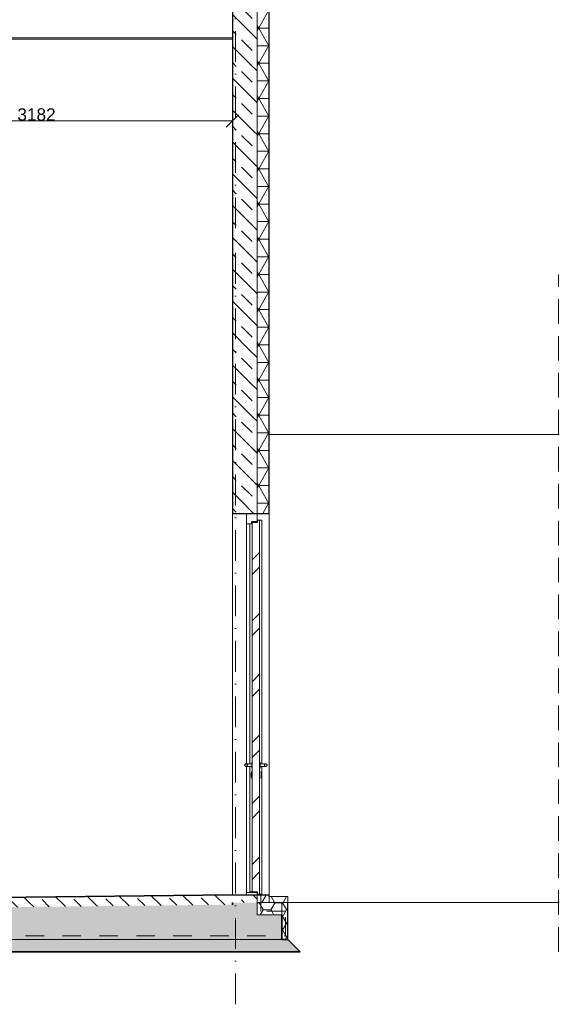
# Model space of a CAD drawing. Header units: millimetres. Extents: x -3176 to 162662, y -36434 to 57907.
# Tile 50 of 155: x 92401 to 96784, y -2927 to 5069. Entities that reach past the tile are written whole.
import ezdxf

# ---------------------------------------------------------------- set-up
doc = ezdxf.new("R2010")
doc.units = ezdxf.units.MM
for name, pattern in [('1-Sheet - 32170-CIV-6170-DW-2035-015-02 - PRZEKROJE A-A - B-B$0$A_Dash_1_5mm', [30, 15, -15]), ('1-Sheet - 32170-CIV-6170-DW-2035-015-02 - PRZEKROJE A-A - B-B$0$A_Dash_Dot_2_5mm_Axis', [45, 25, -10, 0, -10]), ('1-Sheet - 32170-CIV-6170-DW-2035-015-02 - PRZEKROJE A-A - B-B$0$A_Hidden_2_0mm', [30, 20, -10])]:
    doc.linetypes.add(name, pattern=pattern)
doc.layers.get('0').update_dxf_attribs({"lineweight": 5})
for name, color, linetype, lineweight in [('!UG_kształtki', 10, 'Continuous', 30), ('!UG_Pomocnicza', 7, 'Continuous', 5), ('1-Sheet - 32170-CIV-6170-DW-2035-015-02 - PRZEKROJE A-A - B-B$0$A-DETL', 8, 'Continuous', 0), ('1-Sheet - 32170-CIV-6170-DW-2035-015-02 - PRZEKROJE A-A - B-B$0$A-DETL-GENF', 8, 'Continuous', 0), ('1-Sheet - 32170-CIV-6170-DW-2035-015-02 - PRZEKROJE A-A - B-B$0$A-DETL-THIN', 8, 'Continuous', 0), ('1-Sheet - 32170-CIV-6170-DW-2035-015-02 - PRZEKROJE A-A - B-B$0$A-DOOR', 8, 'Continuous', 0), ('1-Sheet - 32170-CIV-6170-DW-2035-015-02 - PRZEKROJE A-A - B-B$0$A-FLOR', 8, 'Continuous', 0), ('1-Sheet - 32170-CIV-6170-DW-2035-015-02 - PRZEKROJE A-A - B-B$0$A-FLOR-MCUT', 8, 'Continuous', 0), ('1-Sheet - 32170-CIV-6170-DW-2035-015-02 - PRZEKROJE A-A - B-B$0$A-FLOR-PATT', 8, 'Continuous', 0), ('1-Sheet - 32170-CIV-6170-DW-2035-015-02 - PRZEKROJE A-A - B-B$0$A-WALL', 8, 'Continuous', 0), ('1-Sheet - 32170-CIV-6170-DW-2035-015-02 - PRZEKROJE A-A - B-B$0$A-WALL-PATT', 8, 'Continuous', 0), ('1-Sheet - 32170-CIV-6170-DW-2035-015-02 - PRZEKROJE A-A - B-B$0$G-ANNO-TEXT', 8, 'Continuous', 0), ('1-Sheet - 32170-CIV-6170-DW-2035-015-02 - PRZEKROJE A-A - B-B$0$S-BEAM', 8, 'Continuous', 0), ('1-Sheet - 32170-CIV-6170-DW-2035-015-02 - PRZEKROJE A-A - B-B$0$S-GRID', 8, 'Continuous', 0)]:
    doc.layers.add(name, color=color, linetype=linetype, lineweight=lineweight)
doc.styles.add('1-Sheet - 32170-CIV-6170-DW-2035-015-02 - PRZEKROJE A-A - B-B$0$Arial_1', font='arial.ttf', dxfattribs={"height": 18})
doc.styles.get("Standard").update_dxf_attribs({"font": 'arial.ttf'})
doc.dimstyles.get("Standard").update_dxf_attribs({"dimtxt": 100, "dimasz": 100, "dimexe": 0.18, "dimexo": 2, "dimgap": 0.09, "dimtad": 1, "dimdec": 0, "dimzin": 0, "dimdsep": 46, "dimtxsty": 'Standard', "dimblk": 'OBLIQUE', "dimcen": 0, "dimdle": 0.5, "dimclrd": 256, "dimclrt": 256, "dimadec": 0, "dimazin": 0, "dimtfac": 1, "dimtdec": 0, "dimtofl": 0, "dimtmove": 1, "dimatfit": 3, "dimldrblk": 'OBLIQUE', "dimfxl": 1, "dimtfillclr": 256, "dimtolj": 1, "dimtzin": 0, "dimlwd": -1, "dimarcsym": 0})
pattern_1 = [(315, (17476.58, 400), (12.93157, 12.93157), [12.192, -6.096]), (315, (17489.787, 400), (12.93157, 12.93157), [20.32, 0, 0, 0])]
pattern_2 = [(0, (17476.58, 400), (0, 14.287), []), (60, (17476.58, 400), (-12.372905, 7.1435), []), (120, (17476.58, 400), (-12.372905, -7.1435), [])]
pattern_3 = [(45, (17476.579, 400.0004), (-0.000707, 11.22532), [7.938, -7.938])]
pattern_4 = [(0, (17476.5793, 400), (9.525, 5.499), [6.35, -12.7]), (120, (17476.5793, 400), (-9.5247737, 5.499392), [6.35, -12.7]), (60, (17476.5793, 400), (0.0002263, 10.998392), [0, -12.7, 6.35, 0])]

# ---------------------------------------------------------------- blocks, each defined once
blk = doc.blocks.new('_OBLIQUE')
at = {"color": 0, "linetype": 'ByBlock'}
blk.add_line((-0.5, -0.5), (0.5, 0.5), dxfattribs=at)
blk = doc.blocks.new('*D41')
at = {"layer": '!UG_Pomocnicza', "transparency": 16777216}
blk.add_line((90946.1, 4246.9), (94129.1, 4246.9), dxfattribs=at)
at = {"layer": '!UG_Pomocnicza', "color": 0, "lineweight": -2, "transparency": 16777216}
for p, q in [((90946.6, -245.7), (90946.6, 4247.1)), ((94128.6, 4248.9), (94128.6, 4247.1))]:
    blk.add_line(p, q, dxfattribs=at)
at = {"layer": 'Defpoints', "color": 0, "transparency": 16777216}
for p in [(94128.6, 4246.9), (94128.6, 4246.9), (90946.6, -247.7)]:
    blk.add_point(p, dxfattribs=at)
at = {"layer": '!UG_Pomocnicza', "transparency": 16777216, "xscale": 100, "yscale": 100, "zscale": 100, "rotation": 180}
blk.add_blockref('_OBLIQUE', (90946.6, 4246.9), dxfattribs=at)
at = {"layer": '!UG_Pomocnicza', "transparency": 16777216, "xscale": 100, "yscale": 100, "zscale": 100}
blk.add_blockref('_OBLIQUE', (94128.6, 4246.9), dxfattribs=at)
at = {"layer": '!UG_Pomocnicza', "transparency": 16777216, "insert": (92537.6, 4298.1), "char_height": 100, "attachment_point": 5}
blk.add_mtext('\\A1;3182', dxfattribs=at)
blk = doc.blocks.new('1-Sheet - 32170-CIV-6170-DW-2035-015-02 - PRZEKROJE A-A - B-B$0$1_6PL ASSA ABLOY - DL 1_3_2 DRAGON_ double-leaf_ C-shaped frame_HardwareSet 3D_0001 - OTWOR_350x310-1167037-B2_SC_BB - Dep_PW')
at = {"layer": '1-Sheet - 32170-CIV-6170-DW-2035-015-02 - PRZEKROJE A-A - B-B$0$A-DOOR'}
h = blk.add_hatch(dxfattribs=at)
h.set_pattern_fill('FP_30', color=256, style=0, pattern_type=2)
h.set_pattern_definition([(45, (8523.222, 400), (-24.74874, 24.74874), []), (45, (8523.222, 437.5), (-24.74874, 24.74874), [])])
h.paths.add_polyline_path([(479.81, -203.2), (481.6, -203.2), (481.6, 100.35), (479.8, 100.35), (479.8, 98.7), (475.6, 98.7), (475.6, -201.4), (479.8, -201.4), (479.8, -203.2)])
at = {"layer": '1-Sheet - 32170-CIV-6170-DW-2035-015-02 - PRZEKROJE A-A - B-B$0$A-DOOR', "lineweight": 18}
for p, q in [((471, 105.8), (471, 97.5)), ((479.5, 105.8), (471, 105.8)), ((479.5, 99.3), (479.5, 105.8)), ((471, 97.5), (474.9, 97.5)), ((474.9, 97.5), (474.9, 99.3)), ((474.9, 99.3), (479.5, 99.3)), ((479.8, 98.7), (475.6, 98.7)), ((475.6, 98.7), (475.6, -201.4)), ((481.6, 100.35), (479.8, 100.35)), ((479.8, 100.35), (479.8, 98.7)), ((481.6, -203.2), (481.6, 100.35)), ((479.5, -202), (471, -202)), ((471, -202), (471, -204)), ((471, -204), (479.5, -204)), ((475.6, -201.4), (479.8, -201.4)), ((479.5, -204), (479.5, -202)), ((479.8, -201.4), (479.8, -203.2)), ((479.8, -203.2), (481.6, -203.2))]:
    blk.add_line(p, q, dxfattribs=at)
at = {"layer": '1-Sheet - 32170-CIV-6170-DW-2035-015-02 - PRZEKROJE A-A - B-B$0$A-DOOR'}
for p, q in [((471, -97.53), (471, 97.5)), ((473.7, 97.5), (473.7, -97.53)), ((474.9, 97.5), (475.6, 97.5)), ((479.5, 99.3), (479.5, 98.7)), ((481.6, 100.35), (483.5, 100.35)), ((483.5, 100.35), (483.5, -97.53)), ((471, -202), (471, -99.47)), ((475.2, -97.5), (472.1, -97.5)), ((472.1, -99.5), (475.2, -99.5)), ((473.7, -99.47), (473.7, -201.4)), ((475.6, -103.9), (475.15, -103.9)), ((475.15, -106.5), (475.15, -103.9)), ((475.6, -96), (475.2, -96)), ((475.2, -96), (475.2, -98.5)), ((475.2, -98.5), (475.2, -101)), ((475.2, -101), (475.6, -101)), ((482, -96), (481.6, -96)), ((481.6, -101), (482, -101)), ((481.9, -103.9), (481.6, -103.9)), ((483.18, -104.28), (481.9, -103.9)), ((481.9, -103.9), (481.9, -106.5)), ((482, -98.5), (482, -96)), ((485.1, -97.5), (482, -97.5)), ((482, -101), (482, -98.5)), ((482, -99.5), (485.1, -99.5)), ((483.5, -99.47), (483.5, -203.2)), ((474.86, -106.37), (474.73, -106.37)), ((474.86, -106.4), (474.73, -106.4)), ((475.15, -109.1), (475.15, -106.5)), ((475.15, -109.1), (475.6, -109.1)), ((481.6, -109.1), (481.9, -109.1)), ((481.9, -106.5), (481.9, -109.1)), ((481.9, -109.1), (483.18, -108.72)), ((483.25, -105), (483.25, -105.5)), ((483.25, -105.5), (483.25, -106)), ((475.6, -201.4), (473.7, -201.4)), ((474.9, -201.4), (474.9, -202)), ((479.5, -201.4), (479.5, -202)), ((483.5, -203.2), (481.6, -203.2))]:
    blk.add_line(p, q, dxfattribs=at)
at = {"layer": '1-Sheet - 32170-CIV-6170-DW-2035-015-02 - PRZEKROJE A-A - B-B$0$A-DOOR', "flags": 128}
for points in [[(469.4, -98.5), (469.4, -98.46), (469.41, -98.42), (469.41, -98.38), (469.41, -98.34), (469.42, -98.3), (469.43, -98.26), (469.44, -98.22), (469.45, -98.19), (469.47, -98.15), (469.48, -98.11), (469.5, -98.07)], [(469.49, -98.9), (469.47, -98.86), (469.46, -98.82), (469.44, -98.79), (469.43, -98.75), (469.42, -98.71), (469.42, -98.67), (469.41, -98.63), (469.41, -98.59), (469.4, -98.55), (469.4, -98.51), (469.4, -98.5)], [(469.9, -97.64), (469.93, -97.62), (469.97, -97.6), (470, -97.58), (470.04, -97.57), (470.08, -97.55)], [(470.09, -99.45), (470.05, -99.44), (470.01, -99.42), (469.98, -99.4), (469.94, -99.39), (469.9, -99.37)], [(470.4, -99.5), (470.36, -99.5), (470.32, -99.5)], [(470.6, -97.5), (470.57, -97.5), (470.53, -97.5), (470.5, -97.5), (470.47, -97.5), (470.45, -97.5), (470.43, -97.5), (470.42, -97.5), (470.41, -97.5), (470.4, -97.5), (470.4, -97.5)], [(472.1, -99.5), (472.03, -99.5), (471.97, -99.5), (471.9, -99.5), (471.83, -99.5), (471.76, -99.5), (471.7, -99.5), (471.63, -99.5), (471.57, -99.5), (471.5, -99.5), (471.44, -99.5), (471.38, -99.5), (471.32, -99.5), (471.26, -99.5), (471.2, -99.5), (471.14, -99.5), (471.09, -99.5), (471.03, -99.5), (470.98, -99.5), (470.93, -99.5), (470.88, -99.5), (470.84, -99.5), (470.79, -99.5), (470.75, -99.5), (470.71, -99.5), (470.67, -99.5), (470.64, -99.5), (470.6, -99.5), (470.57, -99.5), (470.54, -99.5), (470.52, -99.5), (470.49, -99.5), (470.47, -99.5), (470.46, -99.5), (470.44, -99.5), (470.43, -99.5), (470.42, -99.5), (470.41, -99.5), (470.4, -99.5), (470.4, -99.5)], [(470.4, -99.5), (470.4, -99.5), (470.41, -99.5), (470.42, -99.5), (470.44, -99.5), (470.46, -99.5), (470.48, -99.5), (470.51, -99.5), (470.54, -99.5), (470.57, -99.5), (470.6, -99.5)], [(470.41, -97.5), (470.41, -97.5), (470.42, -97.5), (470.44, -97.5), (470.45, -97.5), (470.47, -97.5), (470.49, -97.5), (470.51, -97.5), (470.54, -97.5), (470.56, -97.5), (470.59, -97.5), (470.63, -97.5), (470.66, -97.5), (470.7, -97.5), (470.74, -97.5), (470.78, -97.5), (470.82, -97.5), (470.87, -97.5), (470.92, -97.5), (470.97, -97.5), (471.02, -97.5), (471.07, -97.5), (471.13, -97.5), (471.18, -97.5), (471.24, -97.5), (471.3, -97.5), (471.36, -97.5), (471.42, -97.5), (471.49, -97.5), (471.55, -97.5), (471.61, -97.5), (471.68, -97.5), (471.75, -97.5), (471.81, -97.5), (471.88, -97.5), (471.95, -97.5), (472.02, -97.5), (472.08, -97.5), (472.1, -97.5)], [(474.9, -104.83), (474.98, -104.48), (475.07, -104.15), (475.15, -103.9)], [(485.1, -97.5), (485.17, -97.5), (485.24, -97.5), (485.31, -97.5), (485.37, -97.5), (485.44, -97.5), (485.51, -97.5), (485.57, -97.5), (485.64, -97.5), (485.7, -97.5), (485.76, -97.5), (485.83, -97.5), (485.89, -97.5), (485.95, -97.5), (486, -97.5), (486.06, -97.5), (486.12, -97.5), (486.17, -97.5), (486.22, -97.5), (486.27, -97.5), (486.32, -97.5), (486.37, -97.5), (486.41, -97.5), (486.45, -97.5), (486.49, -97.5), (486.53, -97.5), (486.57, -97.5), (486.6, -97.5), (486.63, -97.5), (486.66, -97.5), (486.69, -97.5), (486.71, -97.5), (486.73, -97.5), (486.75, -97.5), (486.76, -97.5), (486.78, -97.5), (486.79, -97.5), (486.79, -97.5), (486.8, -97.5), (486.8, -97.5)], [(486.8, -99.5), (486.79, -99.5), (486.78, -99.5), (486.77, -99.5), (486.75, -99.5), (486.74, -99.5), (486.72, -99.5), (486.69, -99.5), (486.67, -99.5), (486.64, -99.5), (486.61, -99.5), (486.58, -99.5), (486.54, -99.5), (486.5, -99.5), (486.47, -99.5), (486.42, -99.5), (486.38, -99.5), (486.33, -99.5), (486.29, -99.5), (486.24, -99.5), (486.18, -99.5), (486.13, -99.5), (486.08, -99.5), (486.02, -99.5), (485.96, -99.5), (485.9, -99.5), (485.84, -99.5), (485.78, -99.5), (485.72, -99.5), (485.65, -99.5), (485.59, -99.5), (485.52, -99.5), (485.46, -99.5), (485.39, -99.5), (485.32, -99.5), (485.26, -99.5), (485.19, -99.5), (485.12, -99.5), (485.1, -99.5)], [(486.8, -97.5), (486.8, -97.5), (486.79, -97.5), (486.78, -97.5), (486.77, -97.5), (486.75, -97.5), (486.72, -97.5), (486.7, -97.5), (486.66, -97.5), (486.63, -97.5), (486.6, -97.5)], [(486.6, -99.5), (486.64, -99.5), (486.67, -99.5), (486.7, -99.5), (486.73, -99.5), (486.75, -99.5), (486.77, -99.5), (486.79, -99.5), (486.8, -99.5), (486.8, -99.5), (486.8, -99.5)], [(486.8, -97.5), (486.84, -97.5), (486.88, -97.5)], [(487.12, -97.55), (487.15, -97.56), (487.19, -97.58), (487.23, -97.6), (487.26, -97.61), (487.3, -97.63)], [(487.31, -99.36), (487.27, -99.38), (487.24, -99.4), (487.2, -99.42), (487.16, -99.43), (487.13, -99.45)], [(487.8, -98.5), (487.8, -98.54), (487.8, -98.58), (487.79, -98.62), (487.79, -98.66), (487.78, -98.7), (487.77, -98.74), (487.76, -98.78), (487.75, -98.81), (487.74, -98.85), (487.72, -98.89), (487.71, -98.93)], [(487.72, -98.1), (487.73, -98.14), (487.75, -98.18), (487.76, -98.21), (487.77, -98.25), (487.78, -98.29), (487.79, -98.33), (487.79, -98.37), (487.8, -98.41), (487.8, -98.45), (487.8, -98.49), (487.8, -98.5)], [(474.7, -106.5), (474.72, -106.15), (474.74, -105.8), (474.79, -105.45), (474.84, -105.11), (474.89, -104.88)], [(474.89, -108.12), (474.82, -107.78), (474.77, -107.44), (474.73, -107.09), (474.71, -106.74), (474.7, -106.5)], [(475.15, -109.1), (475.05, -108.77), (474.96, -108.43), (474.9, -108.17)], [(483.18, -104.28), (483.18, -104.28), (483.19, -104.28), (483.19, -104.28), (483.2, -104.28), (483.2, -104.29), (483.2, -104.29), (483.21, -104.29), (483.21, -104.29), (483.21, -104.29), (483.22, -104.3), (483.22, -104.3), (483.22, -104.3), (483.22, -104.31), (483.23, -104.31), (483.23, -104.31), (483.23, -104.31), (483.23, -104.32), (483.24, -104.32), (483.24, -104.32), (483.24, -104.33), (483.24, -104.33), (483.24, -104.34), (483.25, -104.34), (483.25, -104.34), (483.25, -104.35), (483.25, -104.35), (483.25, -104.35), (483.25, -104.36), (483.25, -104.36), (483.25, -104.37), (483.25, -104.37), (483.25, -104.37), (483.25, -104.37)], [(483.25, -108.63), (483.25, -108.63), (483.25, -108.63), (483.25, -108.64), (483.25, -108.64), (483.25, -108.65), (483.25, -108.65), (483.25, -108.65), (483.25, -108.66), (483.25, -108.66), (483.24, -108.66), (483.24, -108.67), (483.24, -108.67), (483.24, -108.68), (483.24, -108.68), (483.23, -108.68), (483.23, -108.69), (483.23, -108.69), (483.23, -108.69), (483.22, -108.69), (483.22, -108.7), (483.22, -108.7), (483.22, -108.7), (483.21, -108.7), (483.21, -108.71), (483.21, -108.71), (483.2, -108.71), (483.2, -108.71), (483.2, -108.72), (483.19, -108.72), (483.19, -108.72), (483.18, -108.72), (483.18, -108.72), (483.18, -108.72)], [(483.25, -106.5), (483.25, -106.42), (483.25, -106.33), (483.25, -106.25), (483.25, -106.16), (483.25, -106.08), (483.25, -105.99), (483.25, -105.91), (483.25, -105.83), (483.25, -105.75), (483.25, -105.67), (483.25, -105.59), (483.25, -105.52), (483.25, -105.44), (483.25, -105.37), (483.25, -105.3), (483.25, -105.23), (483.25, -105.16), (483.25, -105.1), (483.25, -105.04), (483.25, -104.98), (483.25, -104.92), (483.25, -104.86), (483.25, -104.81), (483.25, -104.76), (483.25, -104.71), (483.25, -104.67), (483.25, -104.63), (483.25, -104.59), (483.25, -104.55), (483.25, -104.52), (483.25, -104.49), (483.25, -104.46), (483.25, -104.44), (483.25, -104.42), (483.25, -104.41), (483.25, -104.39), (483.25, -104.38), (483.25, -104.38), (483.25, -104.37)], [(483.25, -104.37), (483.25, -104.38), (483.25, -104.38), (483.25, -104.39), (483.25, -104.4), (483.25, -104.42), (483.25, -104.44), (483.25, -104.46), (483.25, -104.48), (483.25, -104.51), (483.25, -104.54), (483.25, -104.58), (483.25, -104.61), (483.25, -104.66), (483.25, -104.7), (483.25, -104.75), (483.25, -104.8), (483.25, -104.85), (483.25, -104.9), (483.25, -104.96), (483.25, -105.02), (483.25, -105.08), (483.25, -105.15), (483.25, -105.21)], [(483.25, -105.73), (483.25, -105.81), (483.25, -105.89), (483.25, -105.97), (483.25, -106.06), (483.25, -106.14), (483.25, -106.22), (483.25, -106.31), (483.25, -106.39), (483.25, -106.48), (483.25, -106.5)], [(483.25, -106.5), (483.25, -106.58), (483.25, -106.67), (483.25, -106.75), (483.25, -106.84), (483.25, -106.92), (483.25, -107.01), (483.25, -107.09), (483.25, -107.17), (483.25, -107.25), (483.25, -107.33), (483.25, -107.41), (483.25, -107.48), (483.25, -107.56), (483.25, -107.63), (483.25, -107.7), (483.25, -107.77), (483.25, -107.84), (483.25, -107.9), (483.25, -107.96), (483.25, -108.02), (483.25, -108.08), (483.25, -108.14), (483.25, -108.19), (483.25, -108.24), (483.25, -108.29), (483.25, -108.33), (483.25, -108.37), (483.25, -108.41), (483.25, -108.45), (483.25, -108.48), (483.25, -108.51), (483.25, -108.54), (483.25, -108.56), (483.25, -108.58), (483.25, -108.59), (483.25, -108.61), (483.25, -108.62), (483.25, -108.62), (483.25, -108.63)], [(483.25, -108.63), (483.25, -108.62), (483.25, -108.62), (483.25, -108.61), (483.25, -108.6), (483.25, -108.58), (483.25, -108.56), (483.25, -108.54), (483.25, -108.52), (483.25, -108.49), (483.25, -108.46), (483.25, -108.42), (483.25, -108.39), (483.25, -108.34), (483.25, -108.3), (483.25, -108.25), (483.25, -108.2), (483.25, -108.15), (483.25, -108.1), (483.25, -108.04), (483.25, -107.98), (483.25, -107.92), (483.25, -107.85), (483.25, -107.79), (483.25, -107.72), (483.25, -107.65), (483.25, -107.58), (483.25, -107.5), (483.25, -107.43), (483.25, -107.35), (483.25, -107.27), (483.25, -107.19), (483.25, -107.11), (483.25, -107.03), (483.25, -106.94), (483.25, -106.86), (483.25, -106.78), (483.25, -106.69), (483.25, -106.61), (483.25, -106.52), (483.25, -106.5)]]:
    blk.add_lwpolyline(points, dxfattribs=at)
at = {"layer": '1-Sheet - 32170-CIV-6170-DW-2035-015-02 - PRZEKROJE A-A - B-B$0$A-DOOR', "lineweight": 18, "flags": 128}
for points in [[(471.75, -98.5), (471.67, -98.15), (471.45, -97.85), (471.16, -97.64), (470.81, -97.52), (470.45, -97.51), (470.1, -97.62), (469.81, -97.84), (469.62, -98.14), (469.55, -98.5)], [(469.55, -98.5), (469.62, -98.86), (469.81, -99.16), (470.1, -99.38), (470.45, -99.49), (470.81, -99.48), (471.16, -99.36), (471.45, -99.15), (471.67, -98.85), (471.75, -98.5)], [(487.66, -98.5), (487.59, -98.14), (487.39, -97.84), (487.1, -97.62), (486.75, -97.51), (486.39, -97.52), (486.04, -97.64), (485.75, -97.85), (485.54, -98.15), (485.46, -98.5)], [(485.46, -98.5), (485.54, -98.85), (485.75, -99.15), (486.04, -99.36), (486.39, -99.48), (486.75, -99.49), (487.1, -99.38), (487.39, -99.16), (487.59, -98.86), (487.66, -98.5)]]:
    blk.add_lwpolyline(points, dxfattribs=at)
at = {"layer": '1-Sheet - 32170-CIV-6170-DW-2035-015-02 - PRZEKROJE A-A - B-B$0$A-DOOR'}
for centre, radius, start, end in [((481.15, -106.5), 6.43, 178.88015, 179.99809), ((481.3, -106.5), 6.57, 179.12711, 179.99927)]:
    blk.add_arc(centre, radius, start, end, dxfattribs=at)
for points in [[(474.82, -107.65), (474.79, -107.46), (474.74, -107.07), (474.73, -106.69), (474.72, -106.5)], [(474.73, -106.5), (474.73, -106.69), (474.74, -107.07), (474.79, -107.46), (474.82, -107.65)]]:
    blk.add_open_spline(points, degree=3, dxfattribs=at)
for points, knots in [([(474.89, -104.86), (474.9, -104.81), (474.9, -104.81), (474.88, -104.95), (474.87, -105.11), (474.85, -105.31), (474.82, -105.54), (474.8, -105.79), (474.76, -106.1), (474.74, -106.3), (474.73, -106.4)], [-0.5555556, -0.5555556, -0.5555556, -0.5555556, -0.4444444, -0.3888889, -0.3333333, -0.2777778, -0.2222222, -0.1666667, -0.1111111, 0, 0, 0, 0]), ([(474.73, -106.37), (474.73, -106.33), (474.74, -106.22), (474.77, -106.02), (474.79, -105.8), (474.82, -105.56), (474.84, -105.34), (474.86, -105.15), (474.87, -104.99), (474.89, -104.86), (474.89, -104.86), (474.88, -104.91)], [-1, -1, -1, -1, -0.9444444, -0.8888889, -0.8333333, -0.7777778, -0.7222222, -0.6666667, -0.6111111, -0.5555556, -0.4444444, -0.4444444, -0.4444444, -0.4444444]), ([(474.82, -107.65), (474.83, -107.74), (474.85, -107.85), (474.87, -107.97), (474.88, -108.04), (474.89, -108.12), (474.9, -108.18), (474.9, -108.18), (474.89, -108.11), (474.87, -107.99), (474.85, -107.89), (474.85, -107.83)], [-1, -1, -1, -1, -0.8333333, -0.7916667, -0.75, -0.6666667, -0.5555556, -0.4444444, -0.3333333, -0.2222222, -0.1111111, -0.1111111, -0.1111111, -0.1111111]), ([(474.84, -107.81), (474.84, -107.84), (474.85, -107.88), (474.86, -107.94), (474.87, -108), (474.88, -108.07), (474.89, -108.13), (474.89, -108.13), (474.88, -108.07), (474.86, -107.96), (474.84, -107.81), (474.82, -107.7), (474.82, -107.65)], [-0.8888825, -0.8888825, -0.8888825, -0.8888825, -0.8333333, -0.7916667, -0.75, -0.6666667, -0.5555556, -0.4444444, -0.3333333, -0.2222222, -0.1111111, 0, 0, 0, 0])]:
    blk.add_open_spline(points, degree=3, knots=knots, dxfattribs=at)
blk = doc.blocks.new('1-Sheet - 32170-CIV-6170-DW-2035-015-02 - PRZEKROJE A-A - B-B')
at = {"layer": '1-Sheet - 32170-CIV-6170-DW-2035-015-02 - PRZEKROJE A-A - B-B$0$A-DETL-GENF'}
h = blk.add_hatch(dxfattribs=at)
h.set_pattern_fill('FP_31', color=8, style=0, pattern_type=2)
h.set_pattern_definition(pattern_4)
h.paths.add_polyline_path([(9442.86, -210), (9457.95, -210), (9457.95, -205), (9442.86, -205)])
h = blk.add_hatch(dxfattribs=at)
h.set_pattern_fill('FP_31', color=8, style=0, pattern_type=2)
h.set_pattern_definition(pattern_4)
h.paths.add_polyline_path([(9452.95, -220), (9452.95, -210), (9432.86, -210), (9432.86, -220), (9446.22, -220)])
at = {"layer": '1-Sheet - 32170-CIV-6170-DW-2035-015-02 - PRZEKROJE A-A - B-B$0$A-FLOR-PATT', "lineweight": 9}
h = blk.add_hatch(dxfattribs=at)
h.set_pattern_fill('FP_26', color=256, angle=135, style=0, pattern_type=2)
h.set_pattern_definition([(315.63, (17476.58, 400), (12.7886, 13.072974), [12.192, -6.096]), (315.63, (17489.786, 400.145), (12.7886, 13.072974), [20.32, 0, 0, 0])])
h.paths.add_polyline_path([(8877.73, -217.64), (9412.86, -211.76), (9412.86, -203.76), (8877.73, -209.64), (8877.73, -213.25)])
h = blk.add_hatch(dxfattribs=at)
h.set_pattern_fill('FP_19', color=256, angle=135, style=0, pattern_type=2)
h.set_pattern_definition(pattern_1)
h.paths.add_polyline_path([(8197.86, -240), (8237.86, -240), (8237.86, -210), (8197.86, -210), (8197.86, -217.64)])
h.paths.add_polyline_path([(9412.86, -240), (9452.95, -240), (9452.95, -220), (9432.86, -220), (9432.86, -210), (9412.86, -210), (9412.86, -217.64)])
h = blk.add_hatch(dxfattribs=at)
h.set_pattern_fill('FP_28', color=256, angle=-225, style=0, pattern_type=2)
h.set_pattern_definition([(315, (17476.58, 400), (12.93157, 12.93157), [12.192, -6.096]), (315, (17489.787, 400), (12.93157, 12.93157), [20.32, 0, 0, 0])])
h.paths.add_polyline_path([(9371, -240), (9412.86, -240), (9412.86, -211.76), (8877.73, -217.64), (8772.73, -217.64), (8237.86, -211.76), (8237.86, -240), (9319.76, -240)])
h = blk.add_hatch(dxfattribs=at)
h.set_pattern_fill('FP_22', color=256, angle=-135, style=0, pattern_type=2)
h.set_pattern_definition(pattern_3)
h.paths.add_polyline_path([(9456.32, -250), (9467.95, -250), (9457.95, -240), (9452.95, -240), (9452.95, -250)])
h.paths.add_polyline_path([(8197.86, -250), (8197.86, -240), (8192.86, -240), (8182.86, -250), (8192.86, -250)])
h = blk.add_hatch(dxfattribs=at)
h.set_pattern_fill('FP_21', color=256, angle=225, style=0, pattern_type=2)
h.set_pattern_definition([(45, (17476.579, 400.0004), (-0.000707, 11.22532), [7.938, -7.938])])
h.paths.add_polyline_path([(9412.86, -250), (9452.95, -250), (9452.95, -240), (9412.86, -240)])
h.paths.add_polyline_path([(8217.86, -250), (8237.86, -250), (8237.86, -240), (8197.86, -240), (8197.86, -250)])
h = blk.add_hatch(dxfattribs=at)
h.set_pattern_fill('FP_22', color=256, angle=-135, style=0, pattern_type=2)
h.set_pattern_definition(pattern_3)
h.paths.add_polyline_path([(9412.86, -250), (9412.86, -240), (8237.86, -240), (8237.86, -250), (9371, -250)])
at = {"layer": '1-Sheet - 32170-CIV-6170-DW-2035-015-02 - PRZEKROJE A-A - B-B$0$A-WALL-PATT', "lineweight": 9}
h = blk.add_hatch(dxfattribs=at)
h.set_pattern_fill('FP_19', color=256, angle=135, style=0, pattern_type=2)
h.set_pattern_definition(pattern_1)
h.paths.add_polyline_path([(9432.86, 275), (9432.86, 545.23), (9412.86, 545.23), (9412.86, 275)])
h.paths.add_polyline_path([(9432.04, 567.25), (9432.86, 567.25), (9432.86, 631), (9412.86, 631), (9412.86, 567.25), (9422.23, 567.25)])
h = blk.add_hatch(dxfattribs=at)
h.set_pattern_fill('FP_20', color=256, angle=180, style=0, pattern_type=2)
h.set_pattern_definition(pattern_2)
h.paths.add_polyline_path([(9432.86, 275), (9442.86, 275), (9442.86, 631), (9432.86, 631), (9432.86, 301)])
h = blk.add_hatch(dxfattribs=at)
h.set_pattern_fill('FP_19', color=256, angle=135, style=0, pattern_type=2)
h.set_pattern_definition(pattern_1)
h.paths.add_polyline_path([(9422.23, -210), (9432.86, -210), (9432.86, -204), (9412.86, -204), (9412.86, -210)])
h.paths.add_polyline_path([(9432.86, 106), (9432.86, 275), (9412.86, 275), (9412.86, 106), (9422.23, 106)])
h = blk.add_hatch(dxfattribs=at)
h.set_pattern_fill('FP_20', color=256, angle=180, style=0, pattern_type=2)
h.set_pattern_definition(pattern_2)
h.paths.add_polyline_path([(9432.86, -210), (9442.86, -210), (9442.86, -204), (9432.86, -204)])
h.paths.add_polyline_path([(9442.86, 106), (9442.86, 275), (9432.86, 275), (9432.86, 106)])
h = blk.add_hatch(dxfattribs=at)
h.set_pattern_fill('FP_23', color=256, angle=180, style=0, pattern_type=2)
h.set_pattern_definition([(5e-14, (17476.5793, 400), (9.525, 5.499), [6.35, -12.7]), (120, (17476.5793, 400), (-9.5247737, 5.499392), [6.35, -12.7]), (60, (17476.5793, 400), (0.0002263, 10.998392), [0, -12.7, 6.35, 0])])
h.paths.add_polyline_path([(9452.95, -240), (9457.95, -240), (9457.95, -210), (9452.95, -210), (9452.95, -235)])
at = {"layer": '1-Sheet - 32170-CIV-6170-DW-2035-015-02 - PRZEKROJE A-A - B-B$0$A-DETL', "linetype": '1-Sheet - 32170-CIV-6170-DW-2035-015-02 - PRZEKROJE A-A - B-B$0$A_Hidden_2_0mm'}
blk.add_line((9677.86, -250), (9677.86, 300), dxfattribs=at)
at = {"layer": '1-Sheet - 32170-CIV-6170-DW-2035-015-02 - PRZEKROJE A-A - B-B$0$A-DETL', "linetype": '1-Sheet - 32170-CIV-6170-DW-2035-015-02 - PRZEKROJE A-A - B-B$0$A_Dash_1_5mm'}
for p, q in [((9435.86, -217), (9435.86, -204)), ((9455.95, -217), (9435.86, -217)), ((9455.95, -237), (9455.95, -217)), ((8194.86, -237), (9455.95, -237))]:
    blk.add_line(p, q, dxfattribs=at)
at = {"layer": '1-Sheet - 32170-CIV-6170-DW-2035-015-02 - PRZEKROJE A-A - B-B$0$A-DETL-THIN'}
for p, q in [((9457.95, -205), (9442.86, -205)), ((9442.86, -205), (9442.86, -210)), ((9457.95, -210), (9457.95, -205)), ((9452.95, -210), (9432.86, -210)), ((9432.86, -210), (9432.86, -220)), ((9452.95, -210), (9457.95, -210)), ((9452.95, -220), (9452.95, -210)), ((9432.86, -220), (9452.95, -220))]:
    blk.add_line(p, q, dxfattribs=at)
at = {"layer": '1-Sheet - 32170-CIV-6170-DW-2035-015-02 - PRZEKROJE A-A - B-B$0$A-FLOR', "lineweight": 35}
for p, q in [((9412.86, -203.76), (8877.73, -209.64)), ((9412.86, -204), (9412.86, -203.76)), ((9412.86, -210), (9412.86, -211.76)), ((9452.95, -240), (9452.95, -220)), ((8197.86, -250), (9452.95, -250))]:
    blk.add_line(p, q, dxfattribs=at)
at = {"layer": '1-Sheet - 32170-CIV-6170-DW-2035-015-02 - PRZEKROJE A-A - B-B$0$A-FLOR-MCUT'}
blk.add_line((9452.95, -240), (8197.86, -240), dxfattribs=at)
at = {"layer": '1-Sheet - 32170-CIV-6170-DW-2035-015-02 - PRZEKROJE A-A - B-B$0$A-FLOR-MCUT', "lineweight": 35}
for p, q in [((9457.95, -240), (9452.95, -240)), ((9467.95, -250), (9457.95, -240)), ((9452.95, -250), (9467.95, -250))]:
    blk.add_line(p, q, dxfattribs=at)
at = {"layer": '1-Sheet - 32170-CIV-6170-DW-2035-015-02 - PRZEKROJE A-A - B-B$0$A-WALL', "lineweight": 25}
for p, q in [((9442.86, 106), (9442.86, 634)), ((9412.86, 545.23), (9412.86, 106)), ((9412.86, 106), (9442.86, 106)), ((9442.86, -204), (9412.86, -204)), ((9442.86, -205), (9442.86, -204)), ((9457.95, -240), (9457.95, -210))]:
    blk.add_line(p, q, dxfattribs=at)
at = {"layer": '1-Sheet - 32170-CIV-6170-DW-2035-015-02 - PRZEKROJE A-A - B-B$0$A-WALL'}
for p, q in [((9432.86, 631), (9432.86, 106)), ((9678.39, 170), (9442.86, 170)), ((9412.86, -203.76), (9412.86, 106)), ((9442.86, 106), (9442.86, -204)), ((9432.86, -204), (9432.86, -210)), ((9457.95, -210), (9678.39, -210))]:
    blk.add_line(p, q, dxfattribs=at)
at = {"layer": '1-Sheet - 32170-CIV-6170-DW-2035-015-02 - PRZEKROJE A-A - B-B$0$S-BEAM'}
for p, q in [((8237.86, 492.16), (9412.86, 492.16)), ((8237.86, 491.16), (9412.86, 491.16))]:
    blk.add_line(p, q, dxfattribs=at)
at = {"layer": '1-Sheet - 32170-CIV-6170-DW-2035-015-02 - PRZEKROJE A-A - B-B$0$S-GRID', "linetype": '1-Sheet - 32170-CIV-6170-DW-2035-015-02 - PRZEKROJE A-A - B-B$0$A_Dash_Dot_2_5mm_Axis'}
blk.add_line((9415.36, -292.66), (9415.36, 855), dxfattribs=at)
at = {"layer": '1-Sheet - 32170-CIV-6170-DW-2035-015-02 - PRZEKROJE A-A - B-B$0$A-DOOR'}
blk.add_blockref('1-Sheet - 32170-CIV-6170-DW-2035-015-02 - PRZEKROJE A-A - B-B$0$1_6PL ASSA ABLOY - DL 1_3_2 DRAGON_ double-leaf_ C-shaped frame_HardwareSet 3D_0001 - OTWOR_350x310-1167037-B2_SC_BB - Dep_PW', (8953.36, 0), dxfattribs=at)
at = {"layer": '1-Sheet - 32170-CIV-6170-DW-2035-015-02 - PRZEKROJE A-A - B-B$0$G-ANNO-TEXT', "color": 7, "insert": (9595.53, -46.76), "char_height": 18, "width": 8.0169, "attachment_point": 1, "style": '1-Sheet - 32170-CIV-6170-DW-2035-015-02 - PRZEKROJE A-A - B-B$0$Arial_1'}
blk.add_mtext('\\fArial|b0|i0|c238|p34|; ', dxfattribs=at)

msp = doc.modelspace()

# ---------------------------------------------------------------- block references
at = {"layer": '!UG_kształtki', "xscale": 10, "yscale": 10, "zscale": 10}
msp.add_blockref('1-Sheet - 32170-CIV-6170-DW-2035-015-02 - PRZEKROJE A-A - B-B', (0, 0), dxfattribs=at)

# ---------------------------------------------------------------- dimensions: what is measured, and where the dimension line sits
at = {"layer": '!UG_Pomocnicza'}
dim = msp.add_linear_dim(base=(94128.59, 4246.92), p1=(90946.59, -247.74), p2=(94128.59, 4246.92), dimstyle='Standard', dxfattribs=at)
dim.commit()
dim.dimension.update_dxf_attribs({"geometry": '*D41', "text_midpoint": (92537.59, 4298.1)})

doc.saveas('drawing.dxf')
